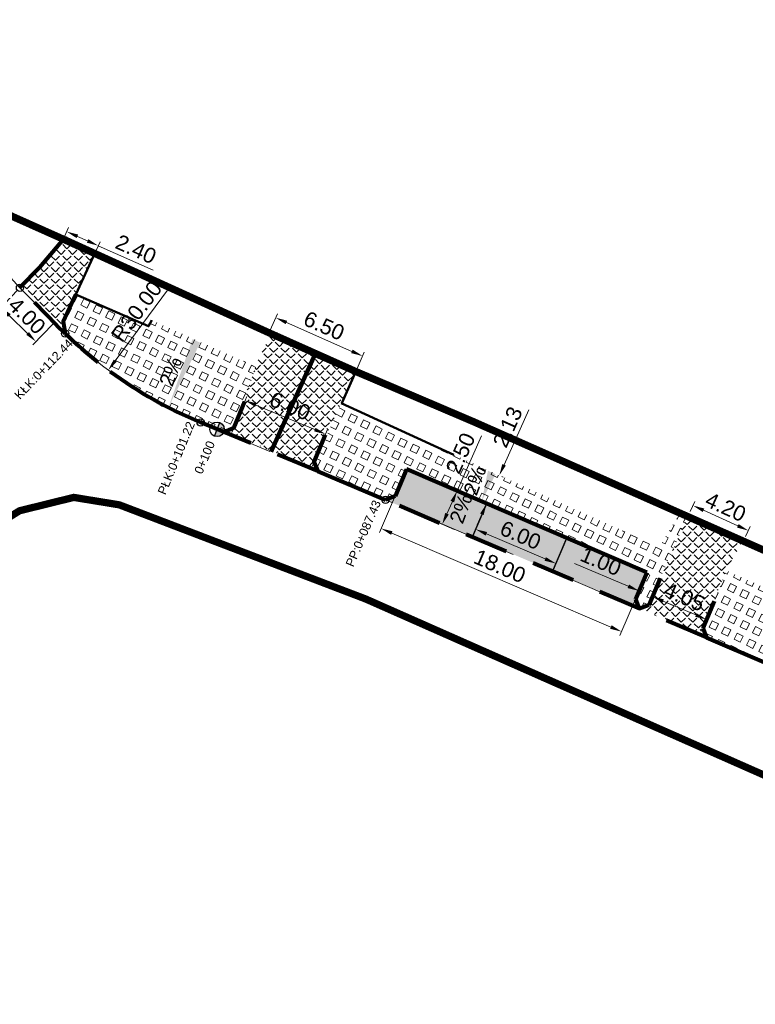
# Model space of a CAD drawing. Header units: metres. Extents: x 7535771 to 7535946, y 5639662 to 5639831.
# Tile 7 of 8: x 7535834 to 7535885, y 5639763 to 5639831. Entities that reach past the tile are written whole.
import ezdxf

# ---------------------------------------------------------------- set-up
doc = ezdxf.new("R2010")
doc.units = ezdxf.units.M
for name, pattern in [('ACAD_ISO10W100', [18, 12, -3, 0, -3]), ('CENTER2', [1.125, 0.75, -0.125, 0.125, -0.125]), ('HIDDEN', [0.375, 0.25, -0.125]), ('PRZER3-2', [5, 3, -2])]:
    doc.linetypes.add(name, pattern=pattern)
for name, color, linetype in [('_granica_inw', 126, 'HIDDEN'), ('C-ROAD-LABL', 150, 'Continuous'), ('Rozdzielenie miejsc', 252, 'Continuous')]:
    doc.layers.add(name, color=color, linetype=linetype)
for name, color, linetype, lineweight in [('_Krawężnik', 7, 'Continuous', 80), ('_krawężnik h_0', 55, 'PRZER3-2', 80), ('_Krawężnik obniżony', 172, 'PRZER3-2', 80), ('_Wypełenienie chodnik', 253, 'Continuous', 13), ('_Wypełenienie powierzchnie parking', 43, 'Continuous', 13), ('_Wypełnienie zjazdy', 144, 'Continuous', 13), ('C-ROAD-CTLN', 1, 'CENTER2', 35), ('Opisy', 5, 'Continuous', 13)]:
    doc.layers.add(name, color=color, linetype=linetype, lineweight=lineweight)
for name, color, linetype, lineweight, true_color in [('_Obrzeze', 7, 'Continuous', 50, 0x633d32), ('_Wymiary', 7, 'Continuous', 9, 0x00175c), ('_ściek betonowy', 7, 'Continuous', 80, 0x727e73)]:
    doc.layers.add(name, color=color, linetype=linetype, lineweight=lineweight, true_color=true_color)
doc.styles.add('Arial', font='arial.ttf')
doc.styles.add('RS500', font='arial.ttf', dxfattribs={"height": 1.05})
doc.dimstyles.new('RS 5000', dxfattribs={"dimtxt": 1.05, "dimasz": 0.8, "dimexe": 0.3, "dimexo": 0.2, "dimgap": 0.3, "dimtad": 1, "dimzin": 0, "dimdsep": 46, "dimtxsty": 'RS500', "dimcen": 0, "dimclrd": 256, "dimclre": 256, "dimclrt": 256, "dimaunit": 1, "dimadec": 0, "dimazin": 0, "dimtfac": 1, "dimtofl": 0, "dimtmove": 0, "dimatfit": 3, "dimfxl": 1, "dimtolj": 1, "dimtzin": 0, "dimlwd": 15, "dimlwe": 15, "dimarcsym": 0})
pattern_1 = [(64, (0, 0), (-0.4280506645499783, 0.2087742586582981), [0.47625, -0.47625]), (154, (0, 0), (-0.2087742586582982, -0.4280506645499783), [0.47625, -0.47625])]
pattern_2 = [(45, (0, 0), (-0.3951312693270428, 0.3951312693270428), [0.4064, -0.1524]), (135, (0, 0), (-0.3951312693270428, -0.3951312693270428), [0.4064, -0.1524])]

# ---------------------------------------------------------------- blocks, each defined once
blk = doc.blocks.new('*D31')
at = {"layer": '_Wymiary', "lineweight": 15, "transparency": 16777216}
blk.add_line((7535844.276678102, 5639812.148588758), (7535840.605439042, 5639807.200976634), dxfattribs=at)
at = {"layer": '_Wymiary', "transparency": 16777216}
blk.add_solid([(7535840.498363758, 5639807.280428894), (7535840.712514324, 5639807.121524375), (7535840.128725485, 5639806.558524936)], dxfattribs=at)
at = {"layer": 'Defpoints', "color": 0, "transparency": 16777216}
for p in [(7535858.005483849, 5639830.650463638), (7535840.128725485, 5639806.558524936)]:
    blk.add_point(p, dxfattribs=at)
at = {"layer": '_Wymiary', "transparency": 16777216, "insert": (7535842.072161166, 5639810.58134185), "char_height": 1.05, "attachment_point": 5, "rotation": 53.423756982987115, "style": 'RS500'}
blk.add_mtext('\\A1;R30.00', dxfattribs=at)
blk = doc.blocks.new('*D32')
at = {"layer": '_Wymiary', "lineweight": 15, "transparency": 16777216}
for p, q in [((7535860.568569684, 5639799.549907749), (7535858.784104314, 5639795.387378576)), ((7535859.637591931, 5639795.34789583), (7535874.710904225, 5639788.886006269)), ((7535877.112446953, 5639792.457590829), (7535875.327981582, 5639788.295061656))]:
    blk.add_line(p, q, dxfattribs=at)
at = {"layer": '_Wymiary', "transparency": 16777216}
for points in [[(7535859.690127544, 5639795.470442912), (7535859.585056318, 5639795.225348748), (7535858.902309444, 5639795.663109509)], [(7535874.763439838, 5639789.00855335), (7535874.658368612, 5639788.763459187), (7535875.446186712, 5639788.570792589)]]:
    blk.add_solid(points, dxfattribs=at)
at = {"layer": 'Defpoints', "color": 0, "transparency": 16777216}
for p in [(7535860.647373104, 5639799.733728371), (7535877.191250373, 5639792.641411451), (7535875.446186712, 5639788.570792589)]:
    blk.add_point(p, dxfattribs=at)
at = {"layer": '_Wymiary', "transparency": 16777216, "insert": (7535867.070878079, 5639793.070958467), "char_height": 1.05, "attachment_point": 5, "rotation": 336.79531284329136, "style": 'RS500'}
blk.add_mtext('\\A1;18.00', dxfattribs=at)
blk = doc.blocks.new('*D34')
at = {"layer": '_Wymiary', "lineweight": 15, "transparency": 16777216}
for p, q in [((7535865.595619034, 5639796.042581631), (7535865.292776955, 5639795.333015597)), ((7535866.146326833, 5639795.29490254), (7535870.193157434, 5639793.567719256)), ((7535871.114024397, 5639793.687331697), (7535870.811182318, 5639792.977765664))]:
    blk.add_line(p, q, dxfattribs=at)
at = {"layer": '_Wymiary', "transparency": 16777216}
for points in [[(7535866.198665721, 5639795.417533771), (7535866.093987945, 5639795.172271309), (7535865.410539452, 5639795.608935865)], [(7535870.245496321, 5639793.690350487), (7535870.140818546, 5639793.445088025), (7535870.928944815, 5639793.253685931)]]:
    blk.add_solid(points, dxfattribs=at)
at = {"layer": 'Defpoints', "color": 0, "transparency": 16777216}
for p in [(7535865.674127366, 5639796.226528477), (7535871.192532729, 5639793.871278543), (7535870.928944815, 5639793.253685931)]:
    blk.add_point(p, dxfattribs=at)
at = {"layer": '_Wymiary', "transparency": 16777216, "insert": (7535868.497946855, 5639795.200302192), "char_height": 1.05, "attachment_point": 5, "rotation": 336.88725864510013, "style": 'RS500'}
blk.add_mtext('\\A1;6.00', dxfattribs=at)
blk = doc.blocks.new('*D37')
at = {"layer": '_Wymiary', "lineweight": 15, "transparency": 16777216}
for p, q in [((7535878.032488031, 5639792.063174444), (7535877.456580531, 5639790.700673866)), ((7535878.31025808, 5639790.665536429), (7535880.562905, 5639789.713378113)), ((7535881.758890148, 5639790.488083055), (7535881.182982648, 5639789.125582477))]:
    blk.add_line(p, q, dxfattribs=at)
at = {"layer": '_Wymiary', "transparency": 16777216}
for points in [[(7535878.362169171, 5639790.788349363), (7535878.258346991, 5639790.542723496), (7535877.573380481, 5639790.977002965)], [(7535880.61481609, 5639789.836191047), (7535880.51099391, 5639789.590565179), (7535881.299782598, 5639789.401911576)]]:
    blk.add_solid(points, dxfattribs=at)
at = {"layer": 'Defpoints', "color": 0, "transparency": 16777216}
for p in [(7535878.110354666, 5639792.247393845), (7535881.836756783, 5639790.672302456), (7535881.299782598, 5639789.401911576)]:
    blk.add_point(p, dxfattribs=at)
at = {"layer": '_Wymiary', "transparency": 16777216, "insert": (7535879.762103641, 5639790.95958798), "char_height": 1.05, "attachment_point": 5, "rotation": 337.08698629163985, "style": 'RS500'}
blk.add_mtext('\\A1;4.05', dxfattribs=at)
blk = doc.blocks.new('*D3')
at = {"layer": '_Wymiary', "lineweight": 15, "transparency": 16777216}
for p, q in [((7535848.634827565, 5639802.27315177), (7535849.659062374, 5639804.735137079)), ((7535850.282461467, 5639804.150865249), (7535854.342532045, 5639802.461795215)), ((7535854.172160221, 5639799.969511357), (7535855.19639503, 5639802.431496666))]:
    blk.add_line(p, q, dxfattribs=at)
at = {"layer": '_Wymiary', "transparency": 16777216}
for points in [[(7535850.333675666, 5639804.273970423), (7535850.231247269, 5639804.027760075), (7535849.543830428, 5639804.458150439)], [(7535854.393746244, 5639802.584900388), (7535854.291317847, 5639802.338690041), (7535855.081163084, 5639802.154510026)]]:
    blk.add_solid(points, dxfattribs=at)
at = {"layer": 'Defpoints', "color": 0, "transparency": 16777216}
for p in [(7535848.558006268, 5639802.08849401), (7535855.081163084, 5639802.154510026), (7535854.095338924, 5639799.784853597)]:
    blk.add_point(p, dxfattribs=at)
at = {"layer": '_Wymiary', "transparency": 16777216, "insert": (7535852.633648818, 5639804.07829351), "char_height": 1.05, "attachment_point": 5, "rotation": 337.4117189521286, "style": 'RS500'}
blk.add_mtext('\\A1;6.00', dxfattribs=at)
blk = doc.blocks.new('*D38')
at = {"layer": '_Wymiary', "lineweight": 15, "transparency": 16777216}
for p, q in [((7535867.362595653, 5639800.040761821), (7535869.062024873, 5639803.821724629)), ((7535867.217046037, 5639799.229087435), (7535867.30825627, 5639799.188091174)), ((7535866.344419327, 5639797.287630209), (7535866.43562956, 5639797.246633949)), ((7535865.834028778, 5639796.639940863), (7535865.506058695, 5639795.910258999))]:
    blk.add_line(p, q, dxfattribs=at)
at = {"layer": '_Wymiary', "transparency": 16777216}
for points in [[(7535867.240982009, 5639800.095423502), (7535867.484209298, 5639799.986100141), (7535867.034625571, 5639799.311079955)], [(7535865.712415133, 5639796.694602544), (7535865.955642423, 5639796.585279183), (7535866.161998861, 5639797.36962273)]]:
    blk.add_solid(points, dxfattribs=at)
at = {"layer": 'Defpoints', "color": 0, "transparency": 16777216}
for p in [(7535867.03462557, 5639799.311079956), (7535867.034625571, 5639799.311079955), (7535866.16199886, 5639797.36962273)]:
    blk.add_point(p, dxfattribs=at)
at = {"layer": '_Wymiary', "transparency": 16777216, "insert": (7535867.613358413, 5639802.639001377), "char_height": 1.05, "attachment_point": 5, "rotation": 65.79751440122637, "style": 'RS500'}
blk.add_mtext('\\A1;2.13', dxfattribs=at)
blk = doc.blocks.new('*D8')
at = {"layer": '_Wymiary', "lineweight": 15, "transparency": 16777216}
for p, q in [((7535880.170879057, 5639796.827372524), (7535880.481653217, 5639797.514898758)), ((7535881.087070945, 5639796.912014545), (7535883.445599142, 5639795.845917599)), ((7535883.987378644, 5639795.102246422), (7535884.298152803, 5639795.789772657))]:
    blk.add_line(p, q, dxfattribs=at)
at = {"layer": '_Wymiary', "transparency": 16777216}
for points in [[(7535881.141990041, 5639797.033512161), (7535881.032151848, 5639796.790516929), (7535880.35808525, 5639797.241529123)], [(7535883.500518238, 5639795.967415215), (7535883.390680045, 5639795.724419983), (7535884.174584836, 5639795.516403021)]]:
    blk.add_solid(points, dxfattribs=at)
at = {"layer": 'Defpoints', "color": 0, "transparency": 16777216}
for p in [(7535880.088500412, 5639796.645126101), (7535884.174584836, 5639795.516403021), (7535883.904999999, 5639794.919999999)]:
    blk.add_point(p, dxfattribs=at)
at = {"layer": '_Wymiary', "transparency": 16777216, "insert": (7535882.610719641, 5639797.140848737), "char_height": 1.05, "attachment_point": 5, "rotation": 335.6761803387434, "style": 'RS500'}
blk.add_mtext('\\A1;4.20', dxfattribs=at)
blk = doc.blocks.new('*D56')
at = {"layer": '_Wymiary', "lineweight": 15, "transparency": 16777216}
for p, q in [((7535851.278468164, 5639809.298784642), (7535851.775332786, 5639810.426423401)), ((7535852.386451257, 5639809.829318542), (7535856.892531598, 5639807.843831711)), ((7535857.248715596, 5639806.668150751), (7535857.745580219, 5639807.79578951))]:
    blk.add_line(p, q, dxfattribs=at)
at = {"layer": '_Wymiary', "transparency": 16777216}
for points in [[(7535852.440213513, 5639809.951332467), (7535852.332689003, 5639809.707304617), (7535851.654367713, 5639810.151892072)], [(7535856.946293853, 5639807.965845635), (7535856.838769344, 5639807.721817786), (7535857.624615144, 5639807.521258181)]]:
    blk.add_solid(points, dxfattribs=at)
at = {"layer": 'Defpoints', "color": 0, "transparency": 16777216}
for p in [(7535851.197824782, 5639809.115763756), (7535857.624615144, 5639807.521258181), (7535857.168072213, 5639806.485129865)]:
    blk.add_point(p, dxfattribs=at)
at = {"layer": '_Wymiary', "transparency": 16777216, "insert": (7535854.976621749, 5639809.60169544), "char_height": 1.05, "attachment_point": 5, "rotation": 336.2205621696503, "style": 'RS500'}
blk.add_mtext('\\A1;6.50', dxfattribs=at)
blk = doc.blocks.new('*D12')
at = {"layer": '_Wymiary', "lineweight": 15, "transparency": 16777216}
for p, q in [((7535837.120903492, 5639815.736428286), (7535837.395438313, 5639816.350676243)), ((7535838.003395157, 5639815.750352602), (7535838.706279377, 5639815.43620228)), ((7535839.284527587, 5639814.769408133), (7535839.559062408, 5639815.383656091)), ((7535839.436649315, 5639815.109767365), (7535843.217908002, 5639813.419754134))]:
    blk.add_line(p, q, dxfattribs=at)
at = {"layer": '_Wymiary', "transparency": 16777216}
for points in [[(7535838.057800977, 5639815.872080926), (7535837.948989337, 5639815.628624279), (7535837.273025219, 5639816.076787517)], [(7535838.760685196, 5639815.557930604), (7535838.651873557, 5639815.314473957), (7535839.436649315, 5639815.109767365)]]:
    blk.add_solid(points, dxfattribs=at)
at = {"layer": 'Defpoints', "color": 0, "transparency": 16777216}
for p in [(7535837.039294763, 5639815.553835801), (7535839.436649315, 5639815.109767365), (7535839.202918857, 5639814.586815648)]:
    blk.add_point(p, dxfattribs=at)
at = {"layer": '_Wymiary', "transparency": 16777216, "insert": (7535842.033629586, 5639814.864872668), "char_height": 1.05, "attachment_point": 5, "rotation": 335.9180013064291, "style": 'RS500'}
blk.add_mtext('\\A1;2.40', dxfattribs=at)
blk = doc.blocks.new('*D59')
at = {"layer": '_Wymiary', "lineweight": 15, "transparency": 16777216}
for p, q in [((7535833.910926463, 5639812.06767161), (7535832.529944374, 5639810.654838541)), ((7535833.311741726, 5639810.310175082), (7535834.574859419, 5639809.075533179)), ((7535836.31823888, 5639809.714629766), (7535834.937256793, 5639808.301796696))]:
    blk.add_line(p, q, dxfattribs=at)
at = {"layer": '_Wymiary', "transparency": 16777216}
for points in [[(7535833.404941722, 5639810.405524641), (7535833.218541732, 5639810.214825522), (7535832.739644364, 5639810.869375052)], [(7535834.668059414, 5639809.170882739), (7535834.481659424, 5639808.980183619), (7535835.146956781, 5639808.516333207)]]:
    blk.add_solid(points, dxfattribs=at)
at = {"layer": 'Defpoints', "color": 0, "transparency": 16777216}
for p in [(7535834.050726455, 5639812.210695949), (7535836.458038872, 5639809.857654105), (7535835.146956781, 5639808.516333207)]:
    blk.add_point(p, dxfattribs=at)
at = {"layer": '_Wymiary', "transparency": 16777216, "insert": (7535834.527735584, 5639810.290768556), "char_height": 1.05, "attachment_point": 5, "rotation": 315.65317409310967, "style": 'RS500'}
blk.add_mtext('\\A1;4.00', dxfattribs=at)
blk = doc.blocks.new('*D72')
at = {"layer": '_Wymiary', "lineweight": 15, "transparency": 16777216}
for p, q in [((7535875.913436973, 5639791.685465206), (7535872.211506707, 5639793.265445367)), ((7535876.727732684, 5639791.555378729), (7535876.766986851, 5639791.647352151)), ((7535877.651888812, 5639791.16094981), (7535877.691142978, 5639791.252923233)), ((7535878.309167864, 5639790.662969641), (7535879.044955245, 5639790.348936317))]:
    blk.add_line(p, q, dxfattribs=at)
at = {"layer": '_Wymiary', "transparency": 16777216}
for points in [[(7535875.96577586, 5639791.808096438), (7535875.861098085, 5639791.562833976), (7535876.649224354, 5639791.371431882)], [(7535878.361506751, 5639790.785600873), (7535878.256828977, 5639790.540338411), (7535877.573380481, 5639790.977002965)]]:
    blk.add_solid(points, dxfattribs=at)
at = {"layer": 'Defpoints', "color": 0, "transparency": 16777216}
for p in [(7535876.649224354, 5639791.371431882), (7535876.649224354, 5639791.371431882), (7535877.573380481, 5639790.977002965)]:
    blk.add_point(p, dxfattribs=at)
at = {"layer": '_Wymiary', "transparency": 16777216, "insert": (7535874.022782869, 5639793.401463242), "char_height": 1.05, "attachment_point": 5, "rotation": 336.88725869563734, "style": 'RS500'}
blk.add_mtext('\\A1;1.00', dxfattribs=at)
blk = doc.blocks.new('*D134')
at = {"layer": '_Wymiary', "lineweight": 15, "transparency": 16777216}
for p, q in [((7535864.128928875, 5639798.241194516), (7535865.813262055, 5639802.024986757)), ((7535864.940252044, 5639797.880038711), (7535863.854856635, 5639798.363196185)), ((7535863.432586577, 5639796.676887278), (7535863.803591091, 5639797.51033521)), ((7535863.918571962, 5639795.584872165), (7535862.833176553, 5639796.068029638))]:
    blk.add_line(p, q, dxfattribs=at)
at = {"layer": '_Wymiary', "transparency": 16777216}
for points in [[(7535863.681781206, 5639797.564558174), (7535863.925400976, 5639797.456112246), (7535864.128928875, 5639798.241194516)], [(7535863.310776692, 5639796.731110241), (7535863.554396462, 5639796.622664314), (7535863.107248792, 5639795.94602797)]]:
    blk.add_solid(points, dxfattribs=at)
at = {"layer": 'Defpoints', "color": 0, "transparency": 16777216}
for p in [(7535864.128928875, 5639798.241194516), (7535865.122966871, 5639797.798704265), (7535864.101286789, 5639795.503537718)]:
    blk.add_point(p, dxfattribs=at)
at = {"layer": '_Wymiary', "transparency": 16777216, "insert": (7535864.369923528, 5639800.838539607), "char_height": 1.05, "attachment_point": 5, "rotation": 66.00403984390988, "style": 'RS500'}
blk.add_mtext('\\A1;2.50', dxfattribs=at)
blk = doc.blocks.new('AeccTickCircle')
blk.add_circle((0, 0), 0.5)
blk = doc.blocks.new('bombka')
blk.add_hatch(color=0).paths.add_polyline_path([(0, 1, 0.4142135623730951), (-1, 0, 0.4142135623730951), (0, -1)])
at = {"color": 0}
blk.add_line((0, 1), (0, -1), dxfattribs=at)
blk.add_circle((0, 0), 1, dxfattribs=at)
blk = doc.blocks.new('os r c')
at = {"layer": 'C-ROAD-CTLN', "color": 252, "linetype": 'ACAD_ISO10W100', "lineweight": 13, "ltscale": 0.5, "flags": 128}
for points in [[(7535837.161334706, 5639809.074517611), (7535834.050726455, 5639812.210695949), (7535830.43686851, 5639816.212678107), (7535827.869405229, 5639819.063310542), (7535824.450584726, 5639822.533283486)], [(7535926.588246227, 5639768.870041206), (7535926.110569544, 5639769.020407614), (7535892.309999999, 5639783.439999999), (7535859.207983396, 5639797.634954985), (7535846.484951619, 5639802.950692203)]]:
    blk.add_lwpolyline(points, dxfattribs=at)
blk.add_lwpolyline([(7535837.161334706, 5639809.074517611, 0.09377466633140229), (7535846.484951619, 5639802.950692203)], format="xyb", dxfattribs=at)
at = {"layer": 'C-ROAD-LABL', "linetype": 'Continuous', "lineweight": 13}
for p, xscale, yscale, zscale, rotation in [((7535834.050726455, 5639812.210695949), 0.4999999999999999, 0.4999999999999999, 0.4999999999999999, 134.7654714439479), ((7535837.161334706, 5639809.074517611), 0.4999999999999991, 0.4999999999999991, 0.4999999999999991, 135.9883220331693), ((7535846.484951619, 5639802.950692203), 0.4999999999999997, 0.4999999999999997, 0.4999999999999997, 157.4172260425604), ((7535859.207983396, 5639797.634954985), 0.5, 0.5, 0.5, 156.789161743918)]:
    blk.add_blockref('AeccTickCircle', p, dxfattribs=dict(at, xscale=xscale, yscale=yscale, zscale=zscale, rotation=rotation))
at = {"layer": 'C-ROAD-LABL', "color": 7, "linetype": 'Continuous', "lineweight": -3, "xscale": 0.4999999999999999, "yscale": 0.4999999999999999, "zscale": 0.4999999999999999, "rotation": 158.4958064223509}
blk.add_blockref('bombka', (7535847.610650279, 5639802.480370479), dxfattribs=at)
at = {"layer": 'C-ROAD-LABL', "color": 150, "style": 'Arial'}
for s, rotation, p in [('KŁK:0+112.44', 45.98830330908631, (7535834.036406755, 5639804.491951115)), ('PŁK:0+101.22', 67.41720731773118, (7535844.054607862, 5639797.927995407)), ('0+100', 67.32461879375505, (7535846.576882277, 5639799.349669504)), ('PP:0+087.43', 66.78914302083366, (7535856.984883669, 5639792.967785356))]:
    blk.add_text(s, height=0.6, rotation=rotation, dxfattribs=at).set_placement(p)

msp = doc.modelspace()

# ---------------------------------------------------------------- hatches: boundary and pattern name
at = {"layer": '_Wypełenienie chodnik'}
h = msp.add_hatch(dxfattribs=at)
h.set_pattern_fill('SQUARE', color=256, scale=0.15, angle=64)
h.set_pattern_definition(pattern_1)
h.paths.add_polyline_path([(7535837.900000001, 5639811.76), (7535837.012712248, 5639809.872496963), (7535837.161334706, 5639809.074517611), (7535840.15, 5639806.53), (7535843.742243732, 5639804.091403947), (7535848.558006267, 5639802.088494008), (7535850.3, 5639806.77), (7535843.12, 5639809.98), (7535842.9, 5639809.569999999)])
h = msp.add_hatch(dxfattribs=at)
h.set_pattern_fill('SQUARE', color=256, scale=0.15, angle=64)
h.set_pattern_definition(pattern_1)
h.paths.add_polyline_path([(7535856.136694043, 5639804.248623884), (7535854.13716766, 5639799.768081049), (7535859.202820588, 5639797.632961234), (7535859.85890286, 5639797.886324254), (7535860.647373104, 5639799.733728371), (7535877.196608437, 5639792.65396552), (7535876.406662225, 5639790.803103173), (7535876.651464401, 5639790.1900946), (7535877.32036658, 5639790.396433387), (7535878.099796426, 5639792.251920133), (7535880.073456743, 5639796.650757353), (7535879.536870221, 5639796.841399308), (7535878.05, 5639794.359999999), (7535863.9, 5639800.72), (7535861.16854311, 5639801.979858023), (7535856.156198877, 5639804.281726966)])
h = msp.add_hatch(dxfattribs=at)
h.set_pattern_fill('SQUARE', color=256, scale=0.15, angle=64)
h.set_pattern_definition(pattern_1)
h.paths.add_polyline_path([(7535882.639185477, 5639792.766992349), (7535881.823007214, 5639790.635230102), (7535881.796870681, 5639790.552676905), (7535881.049995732, 5639788.810957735), (7535881.303247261, 5639788.158566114), (7535883.359973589, 5639787.276852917), (7535885.457815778, 5639786.410563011), (7535886.069662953, 5639786.640077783), (7535886.867698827, 5639788.493143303), (7535892.382338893, 5639786.129031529), (7535891.593225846, 5639784.302380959), (7535891.850697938, 5639783.639116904), (7535892.503813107, 5639783.883663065), (7535893.301636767, 5639785.734959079), (7535894.13, 5639787.680000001), (7535889.734891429, 5639789.664247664), (7535889.544192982, 5639789.232158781), (7535887.754192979, 5639790.022158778), (7535887.931337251, 5639790.423536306)])
at = {"layer": '_Wypełenienie powierzchnie parking'}
h = msp.add_hatch(dxfattribs=at)
h.set_pattern_fill('ANGLE', color=256, scale=0.08, angle=45)
h.set_pattern_definition(pattern_2)
h.paths.add_polyline_path([(7535860.647373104, 5639799.733728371), (7535859.85890286, 5639797.886324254), (7535859.207983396, 5639797.634954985), (7535876.651464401, 5639790.1900946), (7535876.406662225, 5639790.803103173), (7535877.190670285, 5639792.640052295)])
h.paths.add_polyline_path([(7535886.867698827, 5639788.493143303), (7535886.068433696, 5639786.642992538), (7535885.416699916, 5639786.395139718), (7535891.848500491, 5639783.637843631), (7535891.598478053, 5639784.288850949), (7535892.382338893, 5639786.129031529)])
h.paths.add_polyline_path([(7535898.92432708, 5639783.342869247), (7535898.098080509, 5639781.493954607), (7535897.444967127, 5639781.249403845), (7535909.400229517, 5639776.149244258), (7535909.146716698, 5639776.798942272), (7535909.966477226, 5639778.640504)])
h.paths.add_polyline_path([(7535916.743260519, 5639775.734664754), (7535915.8758499, 5639773.873043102), (7535915.309020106, 5639773.628532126), (7535921.217691, 5639771.107871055), (7535922.250087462, 5639773.385431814)])
at = {"layer": '_Wypełnienie zjazdy'}
h = msp.add_hatch(dxfattribs=at)
h.set_pattern_fill('ANGLE', color=256, scale=0.08, angle=45)
h.set_pattern_definition(pattern_2)
h.paths.add_polyline_path([(7535839.224790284, 5639814.634267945), (7535837.301177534, 5639815.708276), (7535835.648897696, 5639813.898998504), (7535834.083670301, 5639812.378039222), (7535836.923600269, 5639809.541840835)])
h = msp.add_hatch(dxfattribs=at)
h.set_pattern_fill('ANGLE', color=256, scale=0.08, angle=45)
h.set_pattern_definition(pattern_2)
h.paths.add_polyline_path([(7535857.138886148, 5639806.465975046), (7535851.456183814, 5639809.272600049), (7535850.453619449, 5639807.250071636), (7535848.589999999, 5639802.16), (7535854.12, 5639799.85)])
h = msp.add_hatch(dxfattribs=at)
h.set_pattern_fill('ANGLE', color=256, scale=0.08, angle=45)
h.set_pattern_definition(pattern_2)
h.paths.add_polyline_path([(7535883.89039301, 5639794.990759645), (7535880.07200383, 5639796.651406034), (7535878.889999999, 5639794), (7535877.143030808, 5639789.980931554), (7535880.874503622, 5639788.410679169), (7535882.659999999, 5639792.819999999)])
at = {"layer": 'Opisy'}
for points in [[(7535846.449001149, 5639808.436027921), (7535844.258603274, 5639803.970907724), (7535845.926699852, 5639808.688082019)], [(7535866.776445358, 5639799.389984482), (7535865.829595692, 5639797.55158001), (7535866.25414406, 5639799.64203858)], [(7535865.813529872, 5639797.475630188), (7535864.726137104, 5639795.276174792), (7535865.29654161, 5639797.702323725)]]:
    msp.add_hatch(color=256, dxfattribs=at).paths.add_polyline_path(points)

# ---------------------------------------------------------------- linework, layer by layer
at = {"layer": '_granica_inw', "lineweight": -3, "ltscale": 20, "const_width": 0.5, "flags": 128}
msp.add_lwpolyline([(7535795.269999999, 5639690.079999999), (7535793.38, 5639691.46), (7535790.899999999, 5639694.18), (7535789.82, 5639697.539999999), (7535789.87, 5639700.65), (7535791.219999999, 5639704.390000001), (7535829.01, 5639791.619999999), (7535831.25, 5639795.15), (7535834.02, 5639796.879999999), (7535837.75, 5639797.799999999), (7535840.88, 5639797.29), (7535857.85, 5639790.81), (7535913.64, 5639766.159999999), (7535916.549999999, 5639765.260000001), (7535918.31, 5639762.52), (7535919, 5639757.199999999), (7535918.588636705, 5639753.60651523), (7535887.785457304, 5639674.098451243), (7535886.340000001, 5639671.859999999), (7535884.33, 5639670.079999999), (7535882.399999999, 5639669.1), (7535879.639999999, 5639668.29), (7535903.48, 5639662.640000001), (7535904.894562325, 5639668.084421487), (7535907.660000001, 5639679.23), (7535911.109999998, 5639689.26), (7535920.128211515, 5639710.435646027), (7535934.92, 5639745.96), (7535942.269633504, 5639759.809309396), (7535945.519999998, 5639767.74), (7535941.171342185, 5639769.987724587), (7535938.168471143, 5639770.750387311), (7535865.255384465, 5639803.007705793), (7535857.15635292, 5639806.458532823), (7535851.197824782, 5639809.115763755), (7535837.039294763, 5639815.553835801), (7535831.092920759, 5639818.208695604), (7535828.59, 5639819.93), (7535823.418762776, 5639825.292391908), (7535821.810000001, 5639818.75), (7535785.063156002, 5639733.563938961), (7535776.580652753, 5639710.551756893), (7535771.430000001, 5639696.23), (7535795.269999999, 5639690.079999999)], dxfattribs=at)
at = {"layer": '_Krawężnik'}
msp.add_line((7535848.09634341, 5639802.28050288), (7535846.484951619, 5639802.950692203), dxfattribs=at)
at = {"layer": '_Krawężnik', "color": 204}
for p, q in [((7535860.647373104, 5639799.733728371), (7535859.85890286, 5639797.886324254)), ((7535859.85890286, 5639797.886324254), (7535859.207983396, 5639797.634954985)), ((7535877.191250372, 5639792.641411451), (7535876.406662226, 5639790.803103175)), ((7535878.110354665, 5639792.247393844), (7535877.320366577, 5639790.396433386)), ((7535876.406662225, 5639790.803103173), (7535876.669447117, 5639790.145064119)), ((7535877.32036658, 5639790.396433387), (7535876.669447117, 5639790.145064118)), ((7535881.049995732, 5639788.810957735), (7535881.302367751, 5639788.160831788))]:
    msp.add_line(p, q, dxfattribs=at)
for points in [[(7535837.038831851, 5639815.553284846), (7535835.399644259, 5639813.602339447), (7535834.030886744, 5639812.230835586)], [(7535837.900000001, 5639811.76), (7535837.012712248, 5639809.872496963), (7535837.161352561, 5639809.07442175)], [(7535849.503536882, 5639804.402844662), (7535848.747108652, 5639802.55135499), (7535848.09634341, 5639802.28050288)], [(7535855.055832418, 5639802.093605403), (7535854.279258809, 5639800.253392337), (7535854.545520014, 5639799.598331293)]]:
    msp.add_lwpolyline(points, dxfattribs=at)
at = {"layer": '_Krawężnik', "color": 7, "flags": 128}
for points in [[(7535854.545520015, 5639799.598331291), (7535859.20582792, 5639797.631671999)], [(7535881.302367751, 5639788.160831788), (7535885.416699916, 5639786.395139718)]]:
    msp.add_lwpolyline(points, dxfattribs=at)
at = {"layer": '_Krawężnik', "color": 7}
msp.add_lwpolyline([(7535877.191250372, 5639792.641411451), (7535860.647373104, 5639799.733728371)], dxfattribs=at)
at = {"layer": '_Krawężnik', "color": 204, "flags": 128}
msp.add_lwpolyline([(7535881.828738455, 5639790.653332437), (7535881.049995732, 5639788.810957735)], dxfattribs=at)
at = {"layer": '_Krawężnik'}
msp.add_arc((7535858.005483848, 5639830.650463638), 30.00000000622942, 233.7119395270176, 247.417226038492, dxfattribs=at)
at = {"layer": '_krawężnik h_0'}
msp.add_arc((7535858.005483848, 5639830.650463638), 30.00000000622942, 225.9883220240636, 233.7119395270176, dxfattribs=at)
at = {"layer": '_Krawężnik obniżony', "flags": 128}
for points in [[(7535837.161352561, 5639809.07442175), (7535836.593752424, 5639809.629225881), (7535834.050726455, 5639812.210695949)], [(7535854.545562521, 5639799.598226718), (7535848.096343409, 5639802.28050288)], [(7535881.303247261, 5639788.158566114), (7535859.197270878, 5639797.63534038)]]:
    msp.add_lwpolyline(points, dxfattribs=at)
at = {"layer": '_Obrzeze', "flags": 128}
for points in [[(7535843.12, 5639809.98), (7535842.9, 5639809.569999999), (7535837.900000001, 5639811.76), (7535839.202965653, 5639814.586794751)], [(7535856.19446556, 5639804.275520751), (7535857.15635292, 5639806.458532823)], [(7535863.9, 5639800.72), (7535856.154770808, 5639804.278618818)]]:
    msp.add_lwpolyline(points, dxfattribs=at)
at = {"layer": '_ściek betonowy', "const_width": 0.3}
msp.add_lwpolyline([(7535854.360000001, 5639807.649999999), (7535851.326706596, 5639800.936971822)], dxfattribs=at)
at = {"layer": 'Rozdzielenie miejsc', "const_width": 0.1}
for points in [[(7535866.161998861, 5639797.369622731), (7535865.186255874, 5639795.083434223)], [(7535871.676624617, 5639795.005517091), (7535870.704661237, 5639792.72818429)]]:
    msp.add_lwpolyline(points, dxfattribs=at)
at = {"layer": 'Rozdzielenie miejsc', "ltscale": 3, "const_width": 0.1, "flags": 128}
for points in [[(7535865.46682735, 5639795.012343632), (7535864.91832555, 5639795.255542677)], [(7535871.011036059, 5639792.639596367), (7535870.462534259, 5639792.882795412)]]:
    msp.add_lwpolyline(points, dxfattribs=at)

# ---------------------------------------------------------------- block references
msp.add_blockref('os r c', (0, 0))

# ---------------------------------------------------------------- texts
at = {"layer": 'Opisy', "char_height": 0.9999999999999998, "attachment_point": 5, "rotation": 69.887282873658, "style": 'RS500'}
for insert in [(7535844.415351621, 5639806.460190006), (7535865.351000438, 5639798.969968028), (7535864.393397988, 5639797.030253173)]:
    msp.add_mtext('\\A1;2%', dxfattribs=dict(at, insert=insert))

# ---------------------------------------------------------------- dimensions: what is measured, and where the dimension line sits
at = {"layer": '_Wymiary'}
dim = msp.add_radius_dim(center=(7535858.005483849, 5639830.650463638), mpoint=(7535840.128725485, 5639806.558524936), dimstyle='RS 5000', dxfattribs=at)
dim.commit()
dim.dimension.update_dxf_attribs({"geometry": '*D31', "text_midpoint": (7535842.743892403, 5639810.082902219), "dimtype": 164})
for p1, p2, distance, text, picture, middle in [((7535837.039294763, 5639815.553835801), (7535839.202918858, 5639814.586815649), 0.5728074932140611, '2.40', '*D12', (7535842.033629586, 5639814.864872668)), ((7535834.050726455, 5639812.210695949), (7535836.458038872, 5639809.857654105), -1.875654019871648, '4.00', '*D59', (7535834.527735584, 5639810.290768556)), ((7535851.197824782, 5639809.115763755), (7535857.168072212, 5639806.485129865), 1.1322514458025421, '6.50', '*D56', (7535854.976621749, 5639809.60169544)), ((7535864.101286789, 5639795.50353772), (7535865.122966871, 5639797.798704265), 1.0880758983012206, '2.50', '*D134', (7535864.369923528, 5639800.838539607)), ((7535880.088500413, 5639796.645126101), (7535883.905, 5639794.919999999), 0.6545017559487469, '4.20', '*D8', (7535882.610719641, 5639797.140848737))]:
    dim = msp.add_aligned_dim(p1=p1, p2=p2, distance=distance, text=text, dimstyle='RS 5000', dxfattribs=at)
    dim.commit()
    dim.dimension.update_dxf_attribs({"geometry": picture, "text_midpoint": middle})
for p1, p2, distance, picture, middle in [((7535848.558006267, 5639802.088494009), (7535854.095338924, 5639799.784853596), 2.566538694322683, '*D3', (7535852.633648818, 5639804.07829351)), ((7535866.161998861, 5639797.369622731), (7535867.034625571, 5639799.311079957), -7.636149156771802e-10, '*D38', (7535867.613358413, 5639802.639001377)), ((7535865.674127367, 5639796.226528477), (7535871.19253273, 5639793.871278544), -0.6714903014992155, '*D34', (7535868.497946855, 5639795.200302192)), ((7535877.573380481, 5639790.977002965), (7535876.649224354, 5639791.371431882), 0, '*D72', (7535874.022782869, 5639793.401463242)), ((7535878.110354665, 5639792.247393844), (7535881.836756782, 5639790.672302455), -1.379215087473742, '*D37', (7535879.762103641, 5639790.95958798))]:
    dim = msp.add_aligned_dim(p1=p1, p2=p2, distance=distance, dimstyle='RS 5000', dxfattribs=at)
    dim.commit()
    dim.dimension.update_dxf_attribs({"geometry": picture, "text_midpoint": middle})
dim = msp.add_linear_dim(base=(7535875.446186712, 5639788.570792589), p1=(7535860.647373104, 5639799.733728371), p2=(7535877.191250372, 5639792.641411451), angle=336.7953128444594, dimstyle='RS 5000', dxfattribs=at)
dim.commit()
dim.dimension.update_dxf_attribs({"geometry": '*D32', "text_midpoint": (7535866.741439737, 5639792.302494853), "dimtype": 161})

doc.saveas('drawing.dxf')
